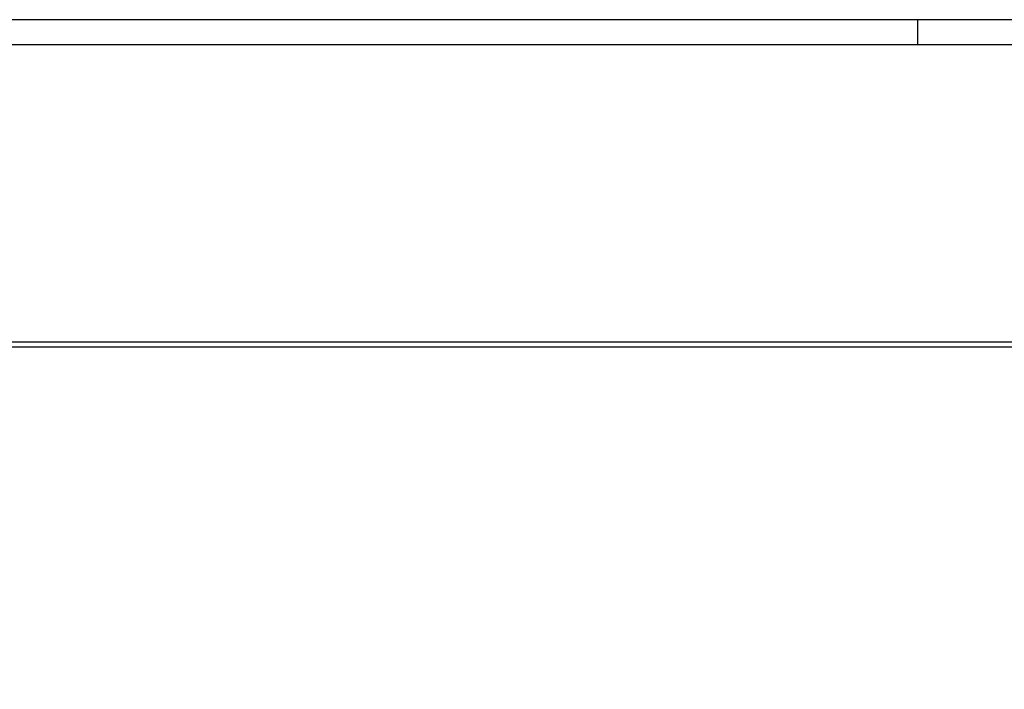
# Model space of a CAD drawing. Header units: metres. Extents: x 0 to 0.84, y 0 to 0.297.
# Tile 18 of 50: x 0.201 to 0.397, y 0.163 to 0.297. Entities that reach past the tile are written whole.
import ezdxf

# ---------------------------------------------------------------- set-up
doc = ezdxf.new("R2010")
doc.units = ezdxf.units.M
doc.layers.add('Standard', color=7, linetype='Continuous', lineweight=25)

msp = doc.modelspace()

# ---------------------------------------------------------------- linework, layer by layer
at = {"layer": 'Standard', "color": 7, "linetype": 'Continuous', "lineweight": 25, "transparency": 33554687}
msp.add_line((0.38, 0.297), (0.38, 0.292), dxfattribs=at)
for points in [[(0, 0), (0.84, 0), (0.84, 0.297), (0, 0.297), (0, 0)], [(0.005, 0.005), (0.835, 0.005), (0.835, 0.292), (0.005, 0.292), (0.005, 0.005)]]:
    msp.add_lwpolyline(points, close=True, dxfattribs=at)
at = {"layer": 'Standard', "color": 254, "linetype": 'Continuous', "lineweight": 25, "true_color": 0xc4c4ff, "transparency": 33554687}
for points in [[(0.03914, 0.0286), (0.54147, 0.0286), (0.54147, 0.2326), (0.03914, 0.2326), (0.03914, 0.0286)], [(0.04014, 0.0296), (0.54047, 0.0296), (0.54047, 0.2316), (0.04014, 0.2316), (0.04014, 0.0296)]]:
    msp.add_lwpolyline(points, dxfattribs=at)

doc.saveas('drawing.dxf')
